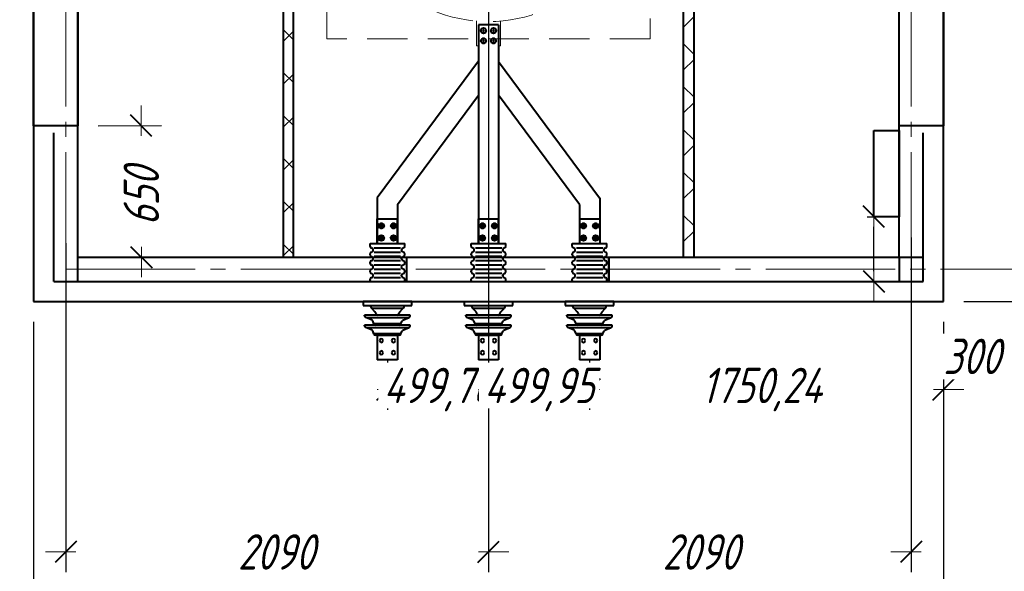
# Model space of a CAD drawing. Header units: millimetres. Extents: x 0 to 594, y 0 to 420.
# Tile 34 of 53: x 75 to 173, y 240 to 294. Entities that reach past the tile are written whole.
import ezdxf

# ---------------------------------------------------------------- set-up
doc = ezdxf.new("R2010")
doc.units = ezdxf.units.MM
for name, pattern in [('K5LT_AXLED', [17.302989, 12.802989, -1.5, 1.5, -1.5]), ('K5LT_BASIC', [0]), ('K5LT_DASHED', [6, 4, -2]), ('K5LT_THIN', [0])]:
    doc.linetypes.add(name, pattern=pattern)
doc.styles.add('KDIMTEXTSTYLE', font='GOST_AU.SHX', dxfattribs={"width": 0.96, "oblique": 15, "height": 5})
doc.dimstyles.new('KDIMSTYLE (0.02)', dxfattribs={"dimtxt": 5, "dimasz": 1, "dimexe": 2, "dimexo": 0, "dimgap": 1, "dimtad": 1, "dimlfac": 50, "dimtxsty": 'KDIMTEXTSTYLE', "dimsah": 1, "dimcen": 0, "dimdle": 1, "dimadec": 0, "dimazin": 0, "dimtfac": 0.667, "dimtmove": 0, "dimatfit": 3, "dimfxl": 1, "dimtvp": 1, "dimtfill": 1, "dimtolj": 1, "dimtzin": 0, "dimarcsym": 0})
pattern_1 = [(45, (0, 0), (-2.12132, 2.12132), []), (135, (0, 0), (-2.12132, -2.12132), [])]

# ---------------------------------------------------------------- blocks, each defined once
blk = doc.blocks.new('KDIMARROW_03')
at = {"color": 0, "linetype": 'K5LT_BASIC', "lineweight": 40}
blk.add_line((-1.061, -1.061), (1.061, 1.061), dxfattribs=at)
at = {"color": 0, "linetype": 'K5LT_THIN', "lineweight": 18}
for q in [(-1, 0), (2, 0)]:
    blk.add_line((0, 0), q, dxfattribs=at)
blk = doc.blocks.new('U46')
at = {"color": 7, "linetype": 'K5LT_DASHED', "lineweight": 18}
for p, q in [((105.542, 324.419), (137.542, 324.419)), ((105.542, 292.419), (105.542, 324.419)), ((137.542, 324.419), (137.542, 292.419)), ((137.542, 292.419), (105.542, 292.419))]:
    blk.add_line(p, q, dxfattribs=at)
blk = doc.blocks.new('U47')
at = {"color": 5, "linetype": 'K5LT_BASIC', "lineweight": 40, "true_color": 0x0000ff}
for p, q in [((159.642, 274.819), (159.642, 283.339)), ((159.642, 283.339), (162.142, 283.339)), ((162.142, 283.339), (162.142, 274.819)), ((162.142, 274.819), (159.642, 274.819))]:
    blk.add_line(p, q, dxfattribs=at)
blk = doc.blocks.new('U259')
at = {"color": 5, "linetype": 'K5LT_BASIC', "lineweight": 40, "true_color": 0x0000ff}
for p, q in [((76.542, 313.819), (80.931, 313.819)), ((76.542, 283.819), (76.542, 313.819)), ((80.931, 313.819), (80.931, 283.819)), ((80.931, 283.819), (76.542, 283.819))]:
    blk.add_line(p, q, dxfattribs=at)
blk = doc.blocks.new('U260')
at = {"color": 5, "linetype": 'K5LT_BASIC', "lineweight": 40, "true_color": 0x0000ff}
for p, q in [((162.153, 313.819), (166.542, 313.819)), ((162.153, 283.819), (162.153, 313.819)), ((166.542, 313.819), (166.542, 283.819)), ((166.542, 283.819), (162.153, 283.819))]:
    blk.add_line(p, q, dxfattribs=at)
blk = doc.blocks.new('U295')
at = {"color": 5, "linetype": 'K5LT_BASIC', "lineweight": 40, "true_color": 0x0000ff}
for p, q in [((110.543, 274.619), (112.543, 274.619)), ((109.833, 271.874), (109.833, 272.159)), ((109.833, 272.159), (113.253, 272.159)), ((112.845, 271.714), (110.241, 271.714)), ((110.38, 272.159), (112.705, 272.159)), ((113.253, 271.874), (113.253, 272.159)), ((109.833, 271.034), (109.833, 271.154)), ((110.133, 271.474), (110.133, 271.554)), ((110.133, 270.634), (110.133, 270.714)), ((110.241, 271.314), (112.845, 271.314)), ((112.845, 270.874), (110.241, 270.874)), ((112.953, 271.474), (112.953, 271.554)), ((112.953, 270.634), (112.953, 270.714)), ((113.253, 271.034), (113.253, 271.154)), ((113.442, 270.819), (113.442, 268.418)), ((113.442, 270.819), (113.442, 268.418)), ((113.442, 270.819), (113.442, 268.418)), ((113.442, 270.819), (113.442, 268.418)), ((113.442, 270.819), (113.442, 268.418)), ((113.442, 270.819), (113.442, 268.418)), ((109.833, 270.194), (109.833, 270.314)), ((110.133, 269.794), (110.133, 269.874)), ((110.241, 270.474), (112.845, 270.474)), ((112.845, 270.034), (110.241, 270.034)), ((112.953, 269.794), (112.953, 269.874)), ((113.253, 270.194), (113.253, 270.314)), ((113.442, 270.617), (113.442, 268.418)), ((109.833, 269.354), (109.833, 269.474)), ((110.133, 268.954), (110.133, 269.034)), ((110.241, 269.634), (112.845, 269.634)), ((112.845, 269.194), (110.241, 269.194)), ((110.241, 268.794), (112.845, 268.794)), ((112.953, 268.954), (112.953, 269.034)), ((113.253, 269.354), (113.253, 269.474)), ((109.833, 268.514), (109.833, 268.634)), ((109.864, 268.419), (113.222, 268.419)), ((113.253, 268.514), (113.253, 268.634)), ((113.943, 266.419), (109.143, 266.419)), ((109.143, 266.419), (109.143, 266.019)), ((109.143, 266.019), (113.943, 266.019)), ((109.671, 266.419), (113.415, 266.419)), ((109.901, 265.907), (109.901, 266.012)), ((113.185, 265.907), (113.185, 266.012)), ((113.943, 266.019), (113.943, 266.419)), ((109.293, 265.007), (109.293, 265.091)), ((113.793, 265.091), (109.293, 265.091)), ((110.309, 265.413), (110.009, 265.742)), ((113.076, 265.742), (110.009, 265.742)), ((110.433, 265.201), (110.309, 265.413)), ((112.705, 265.091), (110.38, 265.091)), ((112.653, 265.201), (112.777, 265.413)), ((112.777, 265.413), (113.076, 265.742)), ((113.793, 265.007), (113.793, 265.091)), ((109.293, 264.016), (109.293, 264.101)), ((113.793, 264.101), (109.293, 264.101)), ((110.027, 264.594), (109.404, 264.842)), ((109.404, 264.842), (113.682, 264.842)), ((110.217, 264.21), (110.093, 264.513)), ((112.869, 264.21), (110.217, 264.21)), ((112.705, 264.101), (110.38, 264.101)), ((112.705, 264.101), (110.38, 264.101)), ((112.869, 264.21), (112.993, 264.513)), ((113.059, 264.594), (113.682, 264.842)), ((113.793, 264.016), (113.793, 264.101)), ((110.027, 263.603), (109.404, 263.852)), ((109.404, 263.852), (113.682, 263.852)), ((110.217, 263.22), (110.093, 263.523)), ((112.869, 263.22), (110.217, 263.22)), ((112.705, 263.11), (110.38, 263.11)), ((110.543, 263.11), (110.543, 260.65)), ((110.543, 263.11), (112.543, 263.11)), ((112.543, 263.11), (112.543, 260.65)), ((112.869, 263.22), (112.993, 263.523)), ((113.059, 263.603), (113.682, 263.852)), ((112.543, 260.65), (110.543, 260.65))]:
    blk.add_line(p, q, dxfattribs=at)
for centre, radius, start, end in [((109.993, 271.874), 0.16, 180, 270), ((109.97, 271.553), 0.163, 0.39567, 81.97618), ((113.116, 271.553), 0.163, 98.02382, 179.60433), ((113.093, 271.874), 0.16, 270, 0), ((109.993, 271.154), 0.16, 90, 180), ((109.993, 271.034), 0.16, 180, 270), ((109.97, 271.475), 0.163, 278.02382, 359.60433), ((109.97, 270.713), 0.163, 0.39567, 81.97618), ((113.116, 271.475), 0.163, 180.39567, 261.97618), ((113.116, 270.713), 0.163, 98.02382, 179.60433), ((113.093, 271.154), 0.16, 0, 90), ((113.093, 271.034), 0.16, 270, 0), ((109.993, 270.314), 0.16, 90, 180), ((109.993, 270.194), 0.16, 180, 270), ((109.97, 270.635), 0.163, 278.02382, 359.60433), ((109.97, 269.873), 0.163, 0.39567, 81.97618), ((109.97, 269.795), 0.163, 278.02382, 359.60433), ((113.116, 270.635), 0.163, 180.39567, 261.97618), ((113.116, 269.873), 0.163, 98.02382, 179.60433), ((113.116, 269.795), 0.163, 180.39567, 261.97618), ((113.093, 270.314), 0.16, 0, 90), ((113.093, 270.194), 0.16, 270, 0), ((109.993, 269.474), 0.16, 90, 180), ((109.993, 269.354), 0.16, 180, 270), ((109.993, 268.634), 0.16, 90, 180), ((109.97, 269.033), 0.163, 0.39567, 81.97618), ((109.97, 268.955), 0.163, 278.02382, 359.60433), ((113.116, 269.033), 0.163, 98.02382, 179.60433), ((113.116, 268.955), 0.163, 180.39567, 261.97618), ((113.093, 269.474), 0.16, 0, 90), ((113.093, 269.354), 0.16, 270, 0), ((113.093, 268.634), 0.16, 0, 90), ((109.993, 268.514), 0.16, 180, 216.47575), ((113.093, 268.514), 0.16, 323.52425, 0), ((110.077, 265.907), 0.177, 180, 248.23708), ((113.008, 265.907), 0.177, 291.76292, 0), ((109.47, 265.007), 0.177, 180, 248.23708), ((110.596, 265.268), 0.177, 202.2521, 270), ((112.49, 265.268), 0.177, 270, 337.7479), ((113.616, 265.007), 0.177, 291.76292, 0), ((109.47, 264.016), 0.177, 180, 248.23708), ((109.929, 264.446), 0.177, 22.2521, 56.32289), ((110.38, 264.277), 0.177, 202.2521, 270), ((112.705, 264.277), 0.177, 270, 337.7479), ((113.157, 264.446), 0.177, 123.67711, 157.7479), ((113.616, 264.016), 0.177, 291.76292, 0), ((109.929, 263.456), 0.177, 22.2521, 56.32289), ((110.38, 263.287), 0.177, 202.2521, 270), ((112.705, 263.287), 0.177, 270, 337.7479), ((113.157, 263.456), 0.177, 123.67711, 157.7479), ((110.943, 262.56), 0.18, 0, 180), ((110.943, 262.56), 0.18, 180, 0), ((112.143, 262.56), 0.18, 0, 180), ((112.143, 262.56), 0.18, 180, 0), ((110.943, 261.36), 0.18, 0, 180), ((110.943, 261.36), 0.18, 180, 0), ((112.143, 261.36), 0.18, 0, 180), ((112.143, 261.36), 0.18, 180, 0)]:
    blk.add_arc(centre, radius, start, end, dxfattribs=at)
blk = doc.blocks.new('U296')
at = {"color": 5, "linetype": 'K5LT_BASIC', "lineweight": 40, "true_color": 0x0000ff}
for p, q in [((120.542, 274.619), (122.542, 274.619)), ((120.542, 272.159), (120.542, 274.619)), ((122.542, 272.159), (122.542, 274.619)), ((120.665, 273.909), (120.803, 274.149)), ((120.803, 273.669), (120.665, 273.909)), ((120.803, 274.149), (121.081, 274.149)), ((121.081, 273.669), (120.803, 273.669)), ((121.081, 274.149), (121.219, 273.909)), ((121.219, 273.909), (121.081, 273.669)), ((121.865, 273.909), (122.003, 274.149)), ((122.003, 273.669), (121.865, 273.909)), ((122.003, 274.149), (122.281, 274.149)), ((122.281, 273.669), (122.003, 273.669)), ((122.281, 274.149), (122.419, 273.909)), ((122.419, 273.909), (122.281, 273.669)), ((120.665, 272.709), (120.803, 272.949)), ((120.803, 272.469), (120.665, 272.709)), ((120.803, 272.949), (121.081, 272.949)), ((121.081, 272.949), (121.219, 272.709)), ((121.219, 272.709), (121.081, 272.469)), ((121.865, 272.709), (122.003, 272.949)), ((122.003, 272.469), (121.865, 272.709)), ((122.003, 272.949), (122.281, 272.949)), ((122.281, 272.949), (122.419, 272.709)), ((122.419, 272.709), (122.281, 272.469)), ((119.832, 271.874), (119.832, 272.159)), ((119.832, 272.159), (123.252, 272.159)), ((122.844, 271.714), (120.24, 271.714)), ((120.379, 272.159), (122.704, 272.159)), ((121.081, 272.469), (120.803, 272.469)), ((122.281, 272.469), (122.003, 272.469)), ((123.252, 271.874), (123.252, 272.159)), ((119.832, 271.034), (119.832, 271.154)), ((120.132, 271.474), (120.132, 271.554)), ((120.132, 270.634), (120.132, 270.714)), ((120.24, 271.314), (122.844, 271.314)), ((122.844, 270.874), (120.24, 270.874)), ((122.952, 271.474), (122.952, 271.554)), ((122.952, 270.634), (122.952, 270.714)), ((123.252, 271.034), (123.252, 271.154)), ((119.832, 270.194), (119.832, 270.314)), ((120.132, 269.794), (120.132, 269.874)), ((120.24, 270.474), (122.844, 270.474)), ((122.844, 270.034), (120.24, 270.034)), ((122.952, 269.794), (122.952, 269.874)), ((123.252, 270.194), (123.252, 270.314)), ((119.832, 269.354), (119.832, 269.474)), ((120.132, 268.954), (120.132, 269.034)), ((120.24, 269.634), (122.844, 269.634)), ((122.844, 269.194), (120.24, 269.194)), ((120.24, 268.794), (122.844, 268.794)), ((122.952, 268.954), (122.952, 269.034)), ((123.252, 269.354), (123.252, 269.474)), ((119.832, 268.514), (119.832, 268.634)), ((119.863, 268.419), (123.221, 268.419)), ((123.252, 268.514), (123.252, 268.634)), ((119.142, 266.419), (119.142, 266.019)), ((119.142, 266.019), (123.942, 266.019)), ((119.9, 265.907), (119.9, 266.012)), ((123.184, 265.907), (123.184, 266.012)), ((123.942, 266.019), (123.942, 266.419)), ((119.292, 265.007), (119.292, 265.091)), ((123.792, 265.091), (119.292, 265.091)), ((123.075, 265.742), (120.008, 265.742)), ((120.308, 265.413), (120.008, 265.742)), ((120.432, 265.201), (120.308, 265.413)), ((122.704, 265.091), (120.379, 265.091)), ((122.652, 265.201), (122.776, 265.413)), ((122.776, 265.413), (123.075, 265.742)), ((123.792, 265.007), (123.792, 265.091)), ((119.292, 264.016), (119.292, 264.101)), ((123.792, 264.101), (119.292, 264.101)), ((120.026, 264.594), (119.403, 264.842)), ((119.403, 264.842), (123.681, 264.842)), ((120.216, 264.21), (120.092, 264.513)), ((122.868, 264.21), (120.216, 264.21)), ((122.704, 264.101), (120.379, 264.101)), ((122.704, 264.101), (120.379, 264.101)), ((122.868, 264.21), (122.992, 264.513)), ((123.058, 264.594), (123.681, 264.842)), ((123.792, 264.016), (123.792, 264.101)), ((120.026, 263.603), (119.403, 263.852)), ((119.403, 263.852), (123.681, 263.852)), ((120.216, 263.22), (120.092, 263.523)), ((122.868, 263.22), (120.216, 263.22)), ((122.704, 263.11), (120.379, 263.11)), ((120.542, 263.11), (120.542, 260.65)), ((120.542, 263.11), (122.542, 263.11)), ((122.542, 263.11), (122.542, 260.65)), ((122.868, 263.22), (122.992, 263.523)), ((123.058, 263.603), (123.681, 263.852)), ((122.542, 260.65), (120.542, 260.65))]:
    blk.add_line(p, q, dxfattribs=at)
at = {"color": 30, "linetype": 'K5LT_AXLED', "lineweight": 18, "true_color": 0xff8000}
for p, q in [((121.279, 273.909), (120.605, 273.909)), ((120.942, 273.572), (120.942, 274.246)), ((122.479, 273.909), (121.805, 273.909)), ((122.142, 273.572), (122.142, 274.246)), ((121.279, 272.709), (120.605, 272.709)), ((120.942, 272.372), (120.942, 273.046)), ((122.479, 272.709), (121.805, 272.709)), ((122.142, 272.372), (122.142, 273.046))]:
    blk.add_line(p, q, dxfattribs=at)
at = {"color": 5, "linetype": 'K5LT_BASIC', "lineweight": 40, "true_color": 0x0000ff}
for centre, radius, start, end in [((120.942, 273.909), 0.24, 0, 180), ((120.942, 273.909), 0.24, 180, 0), ((120.942, 273.909), 0.18, 0, 180), ((120.942, 273.909), 0.18, 180, 0), ((122.142, 273.909), 0.24, 0, 180), ((122.142, 273.909), 0.24, 180, 0), ((122.142, 273.909), 0.18, 0, 180), ((122.142, 273.909), 0.18, 180, 0), ((120.942, 272.709), 0.24, 0, 180), ((120.942, 272.709), 0.24, 180, 0), ((120.942, 272.709), 0.18, 0, 180), ((120.942, 272.709), 0.18, 180, 0), ((122.142, 272.709), 0.24, 0, 180), ((122.142, 272.709), 0.24, 180, 0), ((122.142, 272.709), 0.18, 0, 180), ((122.142, 272.709), 0.18, 180, 0), ((119.992, 271.874), 0.16, 180, 270), ((119.969, 271.553), 0.163, 0.39567, 81.97618), ((123.115, 271.553), 0.163, 98.02382, 179.60433), ((123.092, 271.874), 0.16, 270, 0), ((119.992, 271.154), 0.16, 90, 180), ((119.992, 271.034), 0.16, 180, 270), ((119.969, 271.475), 0.163, 278.02382, 359.60433), ((119.969, 270.713), 0.163, 0.39567, 81.97618), ((123.115, 271.475), 0.163, 180.39567, 261.97618), ((123.115, 270.713), 0.163, 98.02382, 179.60433), ((123.092, 271.154), 0.16, 0, 90), ((123.092, 271.034), 0.16, 270, 0), ((119.992, 270.314), 0.16, 90, 180), ((119.992, 270.194), 0.16, 180, 270), ((119.969, 270.635), 0.163, 278.02382, 359.60433), ((119.969, 269.873), 0.163, 0.39567, 81.97618), ((119.969, 269.795), 0.163, 278.02382, 359.60433), ((123.115, 270.635), 0.163, 180.39567, 261.97618), ((123.115, 269.873), 0.163, 98.02382, 179.60433), ((123.115, 269.795), 0.163, 180.39567, 261.97618), ((123.092, 270.314), 0.16, 0, 90), ((123.092, 270.194), 0.16, 270, 0), ((119.992, 269.474), 0.16, 90, 180), ((119.992, 269.354), 0.16, 180, 270), ((119.992, 268.634), 0.16, 90, 180), ((119.969, 269.033), 0.163, 0.39567, 81.97618), ((119.969, 268.955), 0.163, 278.02382, 359.60433), ((123.115, 269.033), 0.163, 98.02382, 179.60433), ((123.115, 268.955), 0.163, 180.39567, 261.97618), ((123.092, 269.474), 0.16, 0, 90), ((123.092, 269.354), 0.16, 270, 0), ((123.092, 268.634), 0.16, 0, 90), ((119.992, 268.514), 0.16, 180, 216.47575), ((123.092, 268.514), 0.16, 323.52425, 0), ((120.076, 265.907), 0.177, 180, 248.23708), ((123.007, 265.907), 0.177, 291.76292, 0), ((119.469, 265.007), 0.177, 180, 248.23708), ((120.595, 265.268), 0.177, 202.2521, 270), ((122.489, 265.268), 0.177, 270, 337.7479), ((123.615, 265.007), 0.177, 291.76292, 0), ((119.469, 264.016), 0.177, 180, 248.23708), ((119.928, 264.446), 0.177, 22.2521, 56.32289), ((120.379, 264.277), 0.177, 202.2521, 270), ((122.704, 264.277), 0.177, 270, 337.7479), ((123.156, 264.446), 0.177, 123.67711, 157.7479), ((123.615, 264.016), 0.177, 291.76292, 0), ((119.928, 263.456), 0.177, 22.2521, 56.32289), ((120.379, 263.287), 0.177, 202.2521, 270), ((122.704, 263.287), 0.177, 270, 337.7479), ((123.156, 263.456), 0.177, 123.67711, 157.7479), ((120.942, 262.56), 0.18, 0, 180), ((120.942, 262.56), 0.18, 180, 0), ((122.142, 262.56), 0.18, 0, 180), ((122.142, 262.56), 0.18, 180, 0), ((120.942, 261.36), 0.18, 0, 180), ((120.942, 261.36), 0.18, 180, 0), ((122.142, 261.36), 0.18, 0, 180), ((122.142, 261.36), 0.18, 180, 0)]:
    blk.add_arc(centre, radius, start, end, dxfattribs=at)
at = {"color": 5, "linetype": 'K5LT_THIN', "lineweight": 18, "true_color": 0x0000ff}
for centre, start, end in [((120.942, 273.909), 0, 180), ((120.942, 273.909), 180, 0), ((122.142, 273.909), 0, 180), ((122.142, 273.909), 180, 0), ((120.942, 272.709), 0, 180), ((120.942, 272.709), 180, 0), ((122.142, 272.709), 0, 180), ((122.142, 272.709), 180, 0)]:
    blk.add_arc(centre, 0.18, start, end, dxfattribs=at)
blk = doc.blocks.new('U297')
at = {"color": 5, "linetype": 'K5LT_BASIC', "lineweight": 40, "true_color": 0x0000ff}
for p, q in [((130.537, 274.619), (132.537, 274.619)), ((129.827, 271.874), (129.827, 272.159)), ((129.827, 272.159), (133.247, 272.159)), ((132.839, 271.714), (130.235, 271.714)), ((130.375, 272.159), (132.7, 272.159)), ((133.247, 271.874), (133.247, 272.159)), ((129.827, 271.034), (129.827, 271.154)), ((130.127, 271.474), (130.127, 271.554)), ((130.127, 270.634), (130.127, 270.714)), ((130.235, 271.314), (132.839, 271.314)), ((132.839, 270.874), (130.235, 270.874)), ((132.947, 271.474), (132.947, 271.554)), ((132.947, 270.634), (132.947, 270.714)), ((133.247, 271.034), (133.247, 271.154)), ((133.436, 270.819), (133.436, 268.418)), ((133.436, 270.819), (133.436, 268.418)), ((133.436, 270.819), (133.436, 268.418)), ((133.436, 270.819), (133.436, 268.418)), ((133.436, 270.819), (133.436, 268.418)), ((133.44, 270.617), (133.44, 270.817)), ((129.827, 270.194), (129.827, 270.314)), ((130.127, 269.794), (130.127, 269.874)), ((130.235, 270.474), (132.839, 270.474)), ((132.839, 270.034), (130.235, 270.034)), ((132.947, 269.794), (132.947, 269.874)), ((133.247, 270.194), (133.247, 270.314)), ((133.44, 268.418), (133.44, 270.617)), ((129.827, 269.354), (129.827, 269.474)), ((130.127, 268.954), (130.127, 269.034)), ((130.235, 269.634), (132.839, 269.634)), ((132.839, 269.194), (130.235, 269.194)), ((130.235, 268.794), (132.839, 268.794)), ((132.947, 268.954), (132.947, 269.034)), ((133.247, 269.354), (133.247, 269.474)), ((129.827, 268.514), (129.827, 268.634)), ((129.858, 268.419), (133.216, 268.419)), ((133.247, 268.514), (133.247, 268.634)), ((133.937, 266.419), (129.137, 266.419)), ((129.137, 266.419), (129.137, 266.019)), ((129.137, 266.019), (133.937, 266.019)), ((129.665, 266.419), (133.409, 266.419)), ((129.895, 265.907), (129.895, 266.012)), ((133.18, 265.907), (133.18, 266.012)), ((133.937, 266.019), (133.937, 266.419)), ((129.287, 265.007), (129.287, 265.091)), ((133.787, 265.091), (129.287, 265.091)), ((130.303, 265.413), (130.004, 265.742)), ((133.071, 265.742), (130.004, 265.742)), ((130.427, 265.201), (130.303, 265.413)), ((132.7, 265.091), (130.375, 265.091)), ((132.647, 265.201), (132.771, 265.413)), ((132.771, 265.413), (133.071, 265.742)), ((133.787, 265.007), (133.787, 265.091)), ((129.287, 264.016), (129.287, 264.101)), ((133.787, 264.101), (129.287, 264.101)), ((130.021, 264.594), (129.398, 264.842)), ((129.398, 264.842), (133.676, 264.842)), ((130.211, 264.21), (130.087, 264.513)), ((132.863, 264.21), (130.211, 264.21)), ((132.7, 264.101), (130.375, 264.101)), ((132.7, 264.101), (130.375, 264.101)), ((132.863, 264.21), (132.987, 264.513)), ((133.053, 264.594), (133.676, 264.842)), ((133.787, 264.016), (133.787, 264.101)), ((130.021, 263.603), (129.398, 263.852)), ((129.398, 263.852), (133.676, 263.852)), ((130.211, 263.22), (130.087, 263.523)), ((132.863, 263.22), (130.211, 263.22)), ((132.7, 263.11), (130.375, 263.11)), ((130.537, 263.11), (130.537, 260.65)), ((130.537, 263.11), (132.537, 263.11)), ((132.537, 263.11), (132.537, 260.65)), ((132.863, 263.22), (132.987, 263.523)), ((133.053, 263.603), (133.676, 263.852)), ((132.537, 260.65), (130.537, 260.65))]:
    blk.add_line(p, q, dxfattribs=at)
for centre, radius, start, end in [((129.987, 271.874), 0.16, 180, 270), ((129.964, 271.553), 0.163, 0.39567, 81.97618), ((133.11, 271.553), 0.163, 98.02382, 179.60433), ((133.087, 271.874), 0.16, 270, 0), ((129.987, 271.154), 0.16, 90, 180), ((129.987, 271.034), 0.16, 180, 270), ((129.964, 271.475), 0.163, 278.02382, 359.60433), ((129.964, 270.713), 0.163, 0.39567, 81.97618), ((133.11, 271.475), 0.163, 180.39567, 261.97618), ((133.11, 270.713), 0.163, 98.02382, 179.60433), ((133.087, 271.154), 0.16, 0, 90), ((133.087, 271.034), 0.16, 270, 0), ((129.987, 270.314), 0.16, 90, 180), ((129.987, 270.194), 0.16, 180, 270), ((129.964, 270.635), 0.163, 278.02382, 359.60433), ((129.964, 269.873), 0.163, 0.39567, 81.97618), ((129.964, 269.795), 0.163, 278.02382, 359.60433), ((133.11, 270.635), 0.163, 180.39567, 261.97618), ((133.11, 269.873), 0.163, 98.02382, 179.60433), ((133.11, 269.795), 0.163, 180.39567, 261.97618), ((133.087, 270.314), 0.16, 0, 90), ((133.087, 270.194), 0.16, 270, 0), ((129.987, 269.474), 0.16, 90, 180), ((129.987, 269.354), 0.16, 180, 270), ((129.987, 268.634), 0.16, 90, 180), ((129.964, 269.033), 0.163, 0.39567, 81.97618), ((129.964, 268.955), 0.163, 278.02382, 359.60433), ((133.11, 269.033), 0.163, 98.02382, 179.60433), ((133.11, 268.955), 0.163, 180.39567, 261.97618), ((133.087, 269.474), 0.16, 0, 90), ((133.087, 269.354), 0.16, 270, 0), ((133.087, 268.634), 0.16, 0, 90), ((129.987, 268.514), 0.16, 180, 216.47575), ((133.087, 268.514), 0.16, 323.52425, 0), ((130.072, 265.907), 0.177, 180, 248.23708), ((133.003, 265.907), 0.177, 291.76292, 0), ((129.464, 265.007), 0.177, 180, 248.23708), ((130.591, 265.268), 0.177, 202.2521, 270), ((132.484, 265.268), 0.177, 270, 337.7479), ((133.61, 265.007), 0.177, 291.76292, 0), ((129.464, 264.016), 0.177, 180, 248.23708), ((129.923, 264.446), 0.177, 22.2521, 56.32289), ((130.375, 264.277), 0.177, 202.2521, 270), ((132.7, 264.277), 0.177, 270, 337.7479), ((133.151, 264.446), 0.177, 123.67711, 157.7479), ((133.61, 264.016), 0.177, 291.76292, 0), ((129.923, 263.456), 0.177, 22.2521, 56.32289), ((130.375, 263.287), 0.177, 202.2521, 270), ((132.7, 263.287), 0.177, 270, 337.7479), ((133.151, 263.456), 0.177, 123.67711, 157.7479), ((130.937, 262.56), 0.18, 0, 180), ((130.937, 262.56), 0.18, 180, 0), ((132.137, 262.56), 0.18, 0, 180), ((132.137, 262.56), 0.18, 180, 0), ((130.937, 261.36), 0.18, 0, 180), ((130.937, 261.36), 0.18, 180, 0), ((132.137, 261.36), 0.18, 0, 180), ((132.137, 261.36), 0.18, 180, 0)]:
    blk.add_arc(centre, radius, start, end, dxfattribs=at)
blk = doc.blocks.new('U298')
at = {"color": 30, "linetype": 'K5LT_AXLED', "lineweight": 18, "true_color": 0xff8000}
for p, q in [((132.474, 272.709), (131.8, 272.709)), ((132.137, 272.372), (132.137, 273.046))]:
    blk.add_line(p, q, dxfattribs=at)
at = {"color": 5, "linetype": 'K5LT_BASIC', "lineweight": 40, "true_color": 0x0000ff}
for p, q in [((131.86, 272.709), (131.999, 272.949)), ((131.999, 272.469), (131.86, 272.709)), ((131.999, 272.949), (132.276, 272.949)), ((132.276, 272.949), (132.414, 272.709)), ((132.414, 272.709), (132.276, 272.469)), ((132.276, 272.469), (131.999, 272.469))]:
    blk.add_line(p, q, dxfattribs=at)
for start, end in [(0, 180), (180, 0)]:
    blk.add_arc((132.137, 272.709), 0.24, start, end, dxfattribs=at)
blk = doc.blocks.new('U299')
at = {"color": 30, "linetype": 'K5LT_AXLED', "lineweight": 18, "true_color": 0xff8000}
for p, q in [((132.474, 273.909), (131.8, 273.909)), ((132.137, 273.572), (132.137, 274.246))]:
    blk.add_line(p, q, dxfattribs=at)
at = {"color": 5, "linetype": 'K5LT_BASIC', "lineweight": 40, "true_color": 0x0000ff}
for p, q in [((131.86, 273.909), (131.999, 274.149)), ((131.999, 273.669), (131.86, 273.909)), ((131.999, 274.149), (132.276, 274.149)), ((132.276, 273.669), (131.999, 273.669)), ((132.276, 274.149), (132.414, 273.909)), ((132.414, 273.909), (132.276, 273.669))]:
    blk.add_line(p, q, dxfattribs=at)
for start, end in [(0, 180), (180, 0)]:
    blk.add_arc((132.137, 273.909), 0.24, start, end, dxfattribs=at)
blk = doc.blocks.new('U300')
at = {"color": 30, "linetype": 'K5LT_AXLED', "lineweight": 18, "true_color": 0xff8000}
for p, q in [((131.274, 273.909), (130.6, 273.909)), ((130.937, 273.572), (130.937, 274.246))]:
    blk.add_line(p, q, dxfattribs=at)
at = {"color": 5, "linetype": 'K5LT_BASIC', "lineweight": 40, "true_color": 0x0000ff}
for p, q in [((130.66, 273.909), (130.799, 274.149)), ((130.799, 273.669), (130.66, 273.909)), ((130.799, 274.149), (131.076, 274.149)), ((131.076, 273.669), (130.799, 273.669)), ((131.076, 274.149), (131.214, 273.909)), ((131.214, 273.909), (131.076, 273.669))]:
    blk.add_line(p, q, dxfattribs=at)
for start, end in [(0, 180), (180, 0)]:
    blk.add_arc((130.937, 273.909), 0.24, start, end, dxfattribs=at)
blk = doc.blocks.new('U301')
at = {"color": 30, "linetype": 'K5LT_AXLED', "lineweight": 18, "true_color": 0xff8000}
for p, q in [((131.274, 272.709), (130.6, 272.709)), ((130.937, 272.372), (130.937, 273.046))]:
    blk.add_line(p, q, dxfattribs=at)
at = {"color": 5, "linetype": 'K5LT_BASIC', "lineweight": 40, "true_color": 0x0000ff}
for p, q in [((130.66, 272.709), (130.799, 272.949)), ((130.799, 272.469), (130.66, 272.709)), ((130.799, 272.949), (131.076, 272.949)), ((131.076, 272.949), (131.214, 272.709)), ((131.214, 272.709), (131.076, 272.469)), ((131.076, 272.469), (130.799, 272.469))]:
    blk.add_line(p, q, dxfattribs=at)
for start, end in [(0, 180), (180, 0)]:
    blk.add_arc((130.937, 272.709), 0.24, start, end, dxfattribs=at)
blk = doc.blocks.new('U302')
at = {"color": 30, "linetype": 'K5LT_AXLED', "lineweight": 18, "true_color": 0xff8000}
for p, q in [((111.28, 272.709), (110.606, 272.709)), ((110.943, 272.372), (110.943, 273.046))]:
    blk.add_line(p, q, dxfattribs=at)
at = {"color": 5, "linetype": 'K5LT_BASIC', "lineweight": 40, "true_color": 0x0000ff}
for p, q in [((110.666, 272.709), (110.804, 272.949)), ((110.804, 272.469), (110.666, 272.709)), ((110.804, 272.949), (111.081, 272.949)), ((111.081, 272.949), (111.22, 272.709)), ((111.22, 272.709), (111.081, 272.469)), ((111.081, 272.469), (110.804, 272.469))]:
    blk.add_line(p, q, dxfattribs=at)
for start, end in [(0, 180), (180, 0)]:
    blk.add_arc((110.943, 272.709), 0.24, start, end, dxfattribs=at)
blk = doc.blocks.new('U303')
at = {"color": 30, "linetype": 'K5LT_AXLED', "lineweight": 18, "true_color": 0xff8000}
for p, q in [((111.28, 273.909), (110.606, 273.909)), ((110.943, 273.572), (110.943, 274.246))]:
    blk.add_line(p, q, dxfattribs=at)
at = {"color": 5, "linetype": 'K5LT_BASIC', "lineweight": 40, "true_color": 0x0000ff}
for p, q in [((110.666, 273.909), (110.804, 274.149)), ((110.804, 273.669), (110.666, 273.909)), ((110.804, 274.149), (111.081, 274.149)), ((111.081, 273.669), (110.804, 273.669)), ((111.081, 274.149), (111.22, 273.909)), ((111.22, 273.909), (111.081, 273.669))]:
    blk.add_line(p, q, dxfattribs=at)
for start, end in [(0, 180), (180, 0)]:
    blk.add_arc((110.943, 273.909), 0.24, start, end, dxfattribs=at)
blk = doc.blocks.new('U304')
at = {"color": 30, "linetype": 'K5LT_AXLED', "lineweight": 18, "true_color": 0xff8000}
for p, q in [((112.48, 273.909), (111.806, 273.909)), ((112.143, 273.572), (112.143, 274.246))]:
    blk.add_line(p, q, dxfattribs=at)
at = {"color": 5, "linetype": 'K5LT_BASIC', "lineweight": 40, "true_color": 0x0000ff}
for p, q in [((111.866, 273.909), (112.004, 274.149)), ((112.004, 273.669), (111.866, 273.909)), ((112.004, 274.149), (112.281, 274.149)), ((112.281, 273.669), (112.004, 273.669)), ((112.281, 274.149), (112.42, 273.909)), ((112.42, 273.909), (112.281, 273.669))]:
    blk.add_line(p, q, dxfattribs=at)
for start, end in [(0, 180), (180, 0)]:
    blk.add_arc((112.143, 273.909), 0.24, start, end, dxfattribs=at)
blk = doc.blocks.new('U305')
at = {"color": 30, "linetype": 'K5LT_AXLED', "lineweight": 18, "true_color": 0xff8000}
for p, q in [((112.48, 272.709), (111.806, 272.709)), ((112.143, 272.372), (112.143, 273.046))]:
    blk.add_line(p, q, dxfattribs=at)
at = {"color": 5, "linetype": 'K5LT_BASIC', "lineweight": 40, "true_color": 0x0000ff}
for p, q in [((111.866, 272.709), (112.004, 272.949)), ((112.004, 272.469), (111.866, 272.709)), ((112.004, 272.949), (112.281, 272.949)), ((112.281, 272.949), (112.42, 272.709)), ((112.42, 272.709), (112.281, 272.469)), ((112.281, 272.469), (112.004, 272.469))]:
    blk.add_line(p, q, dxfattribs=at)
for start, end in [(0, 180), (180, 0)]:
    blk.add_arc((112.143, 272.709), 0.24, start, end, dxfattribs=at)
blk = doc.blocks.new('U306')
at = {"color": 30, "linetype": 'K5LT_AXLED', "lineweight": 18, "true_color": 0xff8000}
for p, q in [((121.379, 292.219), (120.705, 292.219)), ((121.042, 291.882), (121.042, 292.556))]:
    blk.add_line(p, q, dxfattribs=at)
at = {"color": 5, "linetype": 'K5LT_BASIC', "lineweight": 40, "true_color": 0x0000ff}
for p, q in [((120.765, 292.219), (120.903, 292.459)), ((120.903, 291.979), (120.765, 292.219)), ((120.903, 292.459), (121.181, 292.459)), ((121.181, 292.459), (121.319, 292.219)), ((121.319, 292.219), (121.181, 291.979)), ((121.181, 291.979), (120.903, 291.979))]:
    blk.add_line(p, q, dxfattribs=at)
for start, end in [(0, 180), (180, 0)]:
    blk.add_arc((121.042, 292.219), 0.24, start, end, dxfattribs=at)
blk = doc.blocks.new('U307')
at = {"color": 30, "linetype": 'K5LT_AXLED', "lineweight": 18, "true_color": 0xff8000}
for p, q in [((122.379, 292.219), (121.705, 292.219)), ((122.042, 291.882), (122.042, 292.556))]:
    blk.add_line(p, q, dxfattribs=at)
at = {"color": 5, "linetype": 'K5LT_BASIC', "lineweight": 40, "true_color": 0x0000ff}
for p, q in [((121.765, 292.219), (121.903, 292.459)), ((121.903, 291.979), (121.765, 292.219)), ((121.903, 292.459), (122.181, 292.459)), ((122.181, 292.459), (122.319, 292.219)), ((122.319, 292.219), (122.181, 291.979)), ((122.181, 291.979), (121.903, 291.979))]:
    blk.add_line(p, q, dxfattribs=at)
for start, end in [(0, 180), (180, 0)]:
    blk.add_arc((122.042, 292.219), 0.24, start, end, dxfattribs=at)
blk = doc.blocks.new('U308')
at = {"color": 30, "linetype": 'K5LT_AXLED', "lineweight": 18, "true_color": 0xff8000}
for p, q in [((122.379, 293.219), (121.705, 293.219)), ((122.042, 292.882), (122.042, 293.556))]:
    blk.add_line(p, q, dxfattribs=at)
at = {"color": 5, "linetype": 'K5LT_BASIC', "lineweight": 40, "true_color": 0x0000ff}
for p, q in [((121.765, 293.219), (121.903, 293.459)), ((121.903, 292.979), (121.765, 293.219)), ((121.903, 293.459), (122.181, 293.459)), ((122.181, 293.459), (122.319, 293.219)), ((122.319, 293.219), (122.181, 292.979)), ((122.181, 292.979), (121.903, 292.979))]:
    blk.add_line(p, q, dxfattribs=at)
for start, end in [(0, 180), (180, 0)]:
    blk.add_arc((122.042, 293.219), 0.24, start, end, dxfattribs=at)
blk = doc.blocks.new('U309')
at = {"color": 30, "linetype": 'K5LT_AXLED', "lineweight": 18, "true_color": 0xff8000}
for p, q in [((121.379, 293.219), (120.705, 293.219)), ((121.042, 292.882), (121.042, 293.556))]:
    blk.add_line(p, q, dxfattribs=at)
at = {"color": 5, "linetype": 'K5LT_BASIC', "lineweight": 40, "true_color": 0x0000ff}
for p, q in [((120.765, 293.219), (120.903, 293.459)), ((120.903, 292.979), (120.765, 293.219)), ((120.903, 293.459), (121.181, 293.459)), ((121.181, 293.459), (121.319, 293.219)), ((121.319, 293.219), (121.181, 292.979)), ((121.181, 292.979), (120.903, 292.979))]:
    blk.add_line(p, q, dxfattribs=at)
for start, end in [(0, 180), (180, 0)]:
    blk.add_arc((121.042, 293.219), 0.24, start, end, dxfattribs=at)

msp = doc.modelspace()

# ---------------------------------------------------------------- hatches: boundary and pattern name
h = msp.add_hatch()
h.set_pattern_fill('Неметалл', style=0, pattern_type=0)
h.set_pattern_definition(pattern_1)
h.paths.add_polyline_path([(101.24196, 346.01912), (101.24196, 270.81912), (102.24196, 270.81912), (102.24196, 346.01912)])
h = msp.add_hatch()
h.set_pattern_fill('Неметалл', style=0, pattern_type=0)
h.set_pattern_definition(pattern_1)
h.paths.add_polyline_path([(140.84196, 346.01912), (140.84196, 270.81912), (141.84196, 270.81912), (141.84196, 346.01912)])

# ---------------------------------------------------------------- linework, layer by layer
at = {"color": 30, "linetype": 'K5LT_AXLED', "lineweight": 18, "true_color": 0xff8000}
for p, q in [((79.74196, 350.41912), (79.74196, 258.96921)), ((163.34196, 350.41912), (163.34196, 258.96921)), ((121.54196, 272.61613), (121.54196, 257.72331)), ((79.74196, 269.61912), (173.69016, 269.61912))]:
    msp.add_line(p, q, dxfattribs=at)
at = {"color": 5, "linetype": 'K5LT_BASIC', "lineweight": 40, "true_color": 0x0000ff}
for p, q in [((101.24196, 346.01912), (101.24196, 270.81912)), ((102.24196, 270.81912), (102.24196, 346.01912)), ((140.84196, 270.81912), (140.84196, 346.01912)), ((141.84196, 346.01912), (141.84196, 270.81912)), ((162.14196, 272.41912), (162.14196, 320.01912)), ((166.54196, 272.41912), (166.54196, 320.01912)), ((76.54196, 318.01912), (76.54196, 266.41912)), ((80.94196, 268.41912), (80.94196, 298.42008)), ((120.545, 293.7861), (120.545, 272.15912)), ((122.545, 293.7861), (120.545, 293.7861)), ((122.54196, 293.7861), (122.54196, 291.91152)), ((122.545, 292.41912), (122.545, 272.15912)), ((120.54114, 290.18632), (110.54292, 276.67879)), ((122.54114, 290.186), (132.53328, 276.67847)), ((112.54292, 276.01912), (120.54114, 286.82467)), ((130.53328, 276.01912), (122.54114, 286.82302)), ((78.54196, 268.41912), (78.54196, 283.11374)), ((164.54196, 272.41912), (164.54196, 283.11374)), ((110.54292, 276.67879), (110.54292, 272.15912)), ((132.53714, 276.67847), (132.53714, 272.15912)), ((112.54292, 276.01912), (112.54292, 272.15912)), ((130.53714, 276.01912), (130.53714, 272.15912)), ((110.54292, 272.15912), (110.54292, 274.61912)), ((112.54292, 272.15912), (112.54292, 274.61912)), ((162.14196, 270.81912), (162.14196, 272.41912)), ((164.54196, 268.41912), (164.54196, 272.41912)), ((166.54196, 266.41912), (166.54196, 272.41912)), ((80.94196, 270.81912), (109.64384, 270.81912)), ((109.64384, 270.81912), (129.14196, 270.81912)), ((129.14196, 270.81912), (162.14196, 270.81912)), ((162.14196, 270.81912), (162.14196, 268.41912)), ((162.14196, 270.81912), (164.54196, 270.81912)), ((78.54196, 268.41912), (129.14196, 268.41912)), ((129.14196, 268.41912), (164.54196, 268.41912)), ((76.54196, 266.41912), (129.14196, 266.41912)), ((129.14196, 266.41912), (166.54196, 266.41912))]:
    msp.add_line(p, q, dxfattribs=at)
at = {"color": 7, "linetype": 'K5LT_DASHED', "lineweight": 18}
for p, q in [((120.34196, 291.71912), (120.34196, 294.19342)), ((122.74196, 291.71912), (122.74196, 294.19342)), ((120.34196, 291.71912), (120.545, 291.71912)), ((122.545, 291.71912), (122.74196, 291.71912))]:
    msp.add_line(p, q, dxfattribs=at)
msp.add_circle((121.54196, 308.41912), 14.3, dxfattribs=at)
at = {"color": 5, "linetype": 'K5LT_BASIC', "lineweight": 40, "true_color": 0x0000ff}
for centre in [(110.94292, 273.90912), (112.14292, 273.90912), (130.93714, 273.90912), (132.13714, 273.90912), (110.94292, 272.70912), (112.14292, 272.70912), (130.93714, 272.70912), (132.13714, 272.70912)]:
    msp.add_circle(centre, 0.18, dxfattribs=at)
at = {"color": 5, "linetype": 'K5LT_THIN', "lineweight": 18, "true_color": 0x0000ff}
for centre in [(110.94292, 273.90912), (112.14292, 273.90912), (130.93714, 273.90912), (132.13714, 273.90912), (110.94292, 272.70912), (112.14292, 272.70912), (130.93714, 272.70912), (132.13714, 272.70912)]:
    msp.add_circle(centre, 0.18, dxfattribs=at)

# ---------------------------------------------------------------- block references
for name in ['U46', 'U259', 'U260', 'U309', 'U308', 'U306', 'U307', 'U47', 'U295', 'U296', 'U297', 'U303', 'U304', 'U300', 'U299', 'U302', 'U305', 'U301', 'U298']:
    msp.add_blockref(name, (0, 0))

# ---------------------------------------------------------------- dimensions: what is measured, and where the dimension line sits
at = {"color": 5, "true_color": 0x0000ff}
for base, p1, p2, angle, location in [((181.29891, 350.41912), (166.54196, 266.41912), (166.54196, 350.41912), 90, (181.29891, 308.41912)), ((87.19939, 283.82463), (80.94196, 270.81912), (80.93054, 283.81912), 90.050327, (87.20554, 276.82463))]:
    msp.add_linear_dim(base=base, p1=p1, p2=p2, angle=angle, location=location, dimstyle='KDIMSTYLE (0.02)', override={"dimexo": 2, "dimpost": '\\H3.5;\\W0.96;\\Q15;<>', "dimblk1": 'KDIMARROW_03', "dimblk2": 'KDIMARROW_03', "dimse1": 0, "dimse2": 0, "dimclrt": 7, "dimtolj": 1}, dxfattribs=at).render()
for base, p1, p2, location in [((121.54196, 241.65266), (79.74196, 274.18889), (121.54196, 308.41912), (100.54196, 241.65266)), ((121.54196, 241.65266), (163.34196, 274.75878), (121.54196, 308.41912), (142.54196, 241.65266)), ((76.54196, 235.35874), (166.54196, 266.41912), (76.54196, 266.41912), (121.54196, 235.35874)), ((166.54581, 257.71468), (131.54099, 260.64982), (166.54581, 265.01035), (148.54581, 257.71468)), ((111.54678, 257.71468), (121.54196, 257.30651), (111.54678, 262.55982), (116.54678, 257.71468)), ((121.54196, 257.71468), (131.54099, 262.67104), (121.54196, 258.83669), (126.54196, 257.71468))]:
    msp.add_linear_dim(base=base, p1=p1, p2=p2, location=location, dimstyle='KDIMSTYLE (0.02)', override={"dimexo": 2, "dimpost": '\\H3.5;\\W0.96;\\Q15;<>', "dimblk1": 'KDIMARROW_03', "dimblk2": 'KDIMARROW_03', "dimse1": 0, "dimse2": 0, "dimclrt": 7, "dimtolj": 1}, dxfattribs=at).render()
msp.add_linear_dim(base=(159.64196, 274.81912), p1=(157.005, 268.41912), p2=(157.005, 274.81912), angle=90, location=(169.33562, 260.99357), text='\\H3.5;\\W0.96;\\Q15;\\H3.5;\\W0.96;\\Q15;\\Q15;300', dimstyle='KDIMSTYLE (0.02)', override={"dimexo": 2, "dimtoh": 1, "dimblk1": 'KDIMARROW_03', "dimblk2": 'KDIMARROW_03', "dimse1": 0, "dimse2": 0, "dimclrt": 7, "dimtmove": 1, "dimtolj": 1}, dxfattribs=at).render()

doc.saveas('drawing.dxf')
